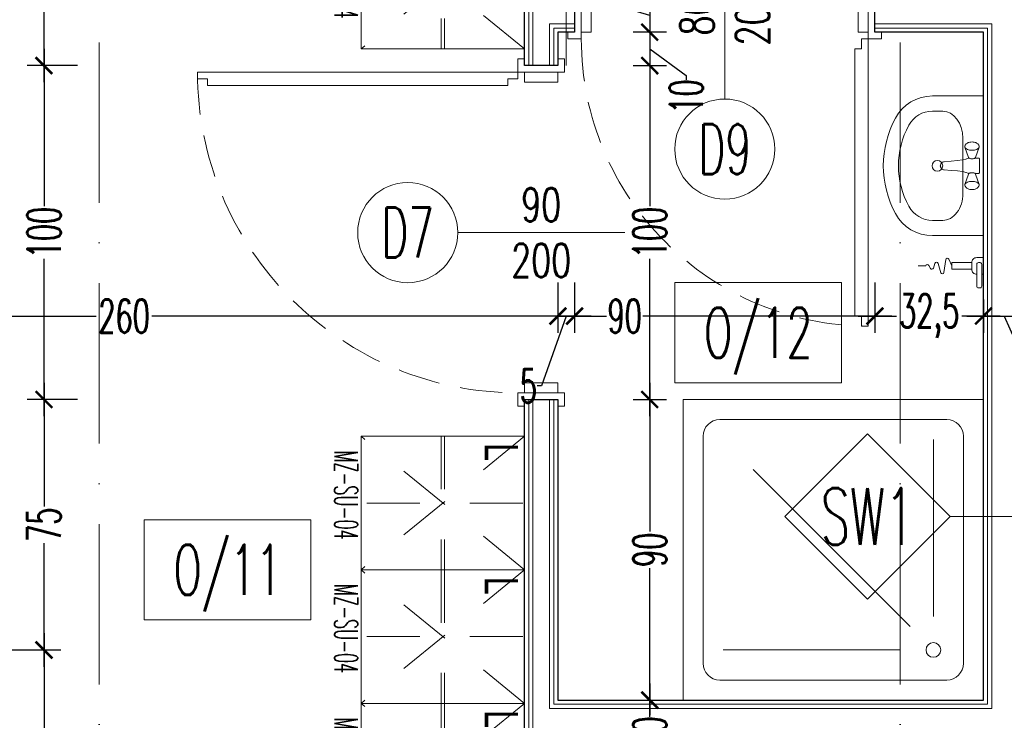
# Model space of a CAD drawing. Header units: millimetres. Extents: x -2074 to 12588, y -3630 to 101167.
# Tile 182 of 256: x 2666 to 2961, y 1764 to 1974. Entities that reach past the tile are written whole.
import ezdxf
from ezdxf.enums import TextEntityAlignment as Align

# ---------------------------------------------------------------- set-up
doc = ezdxf.new("R2010")
doc.units = ezdxf.units.MM
for name, pattern in [('ACAD_ISO10W100', [18, 12, -3, 0, -3]), ('DASHED', [19.05, 12.7, -6.35]), ('HIDDEN2', [6.175, 3.175, -3])]:
    doc.linetypes.add(name, pattern=pattern)
for name, color, linetype, lineweight in [('SelinAr_BUD_drzwi okna', 7, 'Continuous', 18), ('SelinAr_BUD_drzwi okna znaczniki', 7, 'Continuous', 18), ('SelinAr_BUD_opisy', 7, 'Continuous', 20), ('SelinAr_BUD_opisy pomieszczeń', 7, 'Continuous', 20), ('SelinAr_BUD_opisy ścian', 7, 'Continuous', 20), ('SelinAr_BUD_osie', 8, 'ACAD_ISO10W100', 18), ('SelinAr_BUD_wymiary', 7, 'Continuous', 18), ('SelinAr_BUD_ściany', 7, 'Continuous', 25), ('SelinAr_BUD_ściany struktura', 8, 'Continuous', 9), ('SelinAr_WYP_armatura', 8, 'Continuous', 18), ('SelinAr_WYP_meble', 8, 'Continuous', 18)]:
    doc.layers.add(name, color=color, linetype=linetype, lineweight=lineweight)
doc.styles.add('JACEK_07', font='SIMPLEX.SHX', dxfattribs={"width": 0.7})
doc.styles.add('style1', font='romans.shx', dxfattribs={"width": 0.6})
doc.dimstyles.new('ISO-25 Ania', dxfattribs={"dimtxt": 10, "dimasz": 5, "dimexe": 5, "dimexo": 0.625, "dimtad": 0, "dimrnd": 0.01, "dimtxsty": 'style1', "dimblk": 'ARCHTICK', "dimcen": 5, "dimdle": 5, "dimadec": 0, "dimazin": 0, "dimtfac": 1, "dimtmove": 0, "dimatfit": 3, "dimldrblk": 'ARCHTICK', "dimfxl": 0, "dimarcsym": 0})

# ---------------------------------------------------------------- blocks, each defined once
blk = doc.blocks.new('rewerwerwr')
at = {"layer": 'SelinAr_BUD_drzwi okna znaczniki', "ltscale": 0.2}
blk.add_circle((10217.87, 109397.8), 15, dxfattribs=at)
at = {"layer": 'SelinAr_BUD_drzwi okna znaczniki', "ltscale": 0.2, "style": 'style1', "width": 0.6}
blk.add_text('D7', height=15, dxfattribs=at).set_placement((10217.87, 109397.8), align=Align.MIDDLE_CENTER)
blk = doc.blocks.new('FSDFSDFSD')
at = {"layer": 'SelinAr_BUD_drzwi okna znaczniki', "ltscale": 0.2}
blk.add_circle((19125.62, 109557.36), 15, dxfattribs=at)
at = {"layer": 'SelinAr_BUD_drzwi okna znaczniki', "ltscale": 0.2, "style": 'style1', "width": 0.6}
blk.add_text('D9', height=15, dxfattribs=at).set_placement((19125.62, 109557.36), align=Align.MIDDLE_CENTER)
blk = doc.blocks.new('*U619')
at = {"ltscale": 4}
blk.add_line((0, 50), (0, -2060), dxfattribs=at)
blk = doc.blocks.new('*U620')
at = {"ltscale": 4}
blk.add_line((0, 50), (0, -2060), dxfattribs=at)
blk = doc.blocks.new('Umywalka 01 13_2')
at = {"layer": 'SelinAr_WYP_armatura'}
for p, q in [((-23, 0), (-23, -16.8)), ((23, 0), (-23, 0)), ((23, 0), (23, -16.8)), ((-7.79, -3.09), (-7.83, -3.42)), ((-7.72, -2.77), (-7.79, -3.09)), ((-7.62, -2.48), (-7.72, -2.77)), ((-7.49, -2.24), (-7.62, -2.48)), ((-7.35, -2.04), (-7.49, -2.24)), ((-7.19, -1.89), (-7.35, -2.04)), ((-6.74, -1.51), (-7.19, -1.89)), ((-6.54, -1.41), (-6.74, -1.51)), ((-6.33, -1.37), (-6.54, -1.41)), ((-6.12, -1.41), (-6.33, -1.37)), ((-5.92, -1.51), (-6.12, -1.41)), ((-5.92, -1.51), (-6.12, -1.41)), ((-2.76, -2.59), (-6.12, -1.41)), ((-5.73, -1.69), (-5.92, -1.51)), ((-5.73, -1.69), (-5.92, -1.51)), ((-5.56, -1.93), (-5.73, -1.69)), ((-5.56, -1.93), (-5.73, -1.69)), ((-5.41, -2.23), (-5.56, -1.93)), ((-5.41, -2.23), (-5.56, -1.93)), ((-5.29, -2.57), (-5.41, -2.23)), ((-5.29, -2.57), (-5.41, -2.23)), ((-5.2, -2.95), (-5.29, -2.57)), ((-5.2, -2.95), (-5.29, -2.57)), ((-5.15, -3.35), (-5.2, -2.95)), ((-5.15, -3.35), (-5.2, -2.95)), ((-2.66, -2.64), (-2.76, -2.59)), ((-2.66, -2.64), (-2.76, -2.59)), ((-2.57, -2.73), (-2.66, -2.64)), ((-2.57, -2.73), (-2.66, -2.64)), ((-2.48, -2.85), (-2.57, -2.73)), ((-2.48, -2.85), (-2.57, -2.73)), ((-2.5, -2.77), (-2.54, -2.77)), ((-2.48, -1.47), (-2.5, -1.52)), ((-2.48, -1.47), (-2.5, -1.52)), ((-2.5, -1.52), (-2.5, -1.57)), ((-2.5, -1.52), (-2.5, -1.57)), ((-2.5, -1.57), (-2.5, -2.77)), ((-2.46, -1.42), (-2.48, -1.47)), ((-2.46, -1.42), (-2.48, -1.47)), ((-2.41, -3), (-2.48, -2.85)), ((-2.41, -3), (-2.48, -2.85)), ((-2.43, -1.38), (-2.46, -1.42)), ((-2.43, -1.38), (-2.46, -1.42)), ((-2.39, -1.34), (-2.43, -1.38)), ((-2.39, -1.34), (-2.43, -1.38)), ((-2.35, -3.17), (-2.41, -3)), ((-2.35, -3.17), (-2.41, -3)), ((-2.35, -1.31), (-2.39, -1.34)), ((-2.35, -1.31), (-2.39, -1.34)), ((-2.3, -1.29), (-2.35, -1.31)), ((-2.3, -1.29), (-2.35, -1.31)), ((-2.3, -3.36), (-2.35, -3.17)), ((-2.3, -3.36), (-2.35, -3.17)), ((-2.25, -1.27), (-2.3, -1.29)), ((-2.25, -1.27), (-2.3, -1.29)), ((-2.2, -1.27), (-2.25, -1.27)), ((-2.2, -1.27), (-2.25, -1.27)), ((2.2, -1.27), (-2.2, -1.27)), ((2.25, -1.27), (2.2, -1.27)), ((2.25, -1.27), (2.2, -1.27)), ((2.3, -1.29), (2.25, -1.27)), ((2.3, -1.29), (2.25, -1.27)), ((2.35, -1.31), (2.3, -1.29)), ((2.35, -1.31), (2.3, -1.29)), ((2.35, -3.17), (2.3, -3.36)), ((2.35, -3.17), (2.3, -3.36)), ((2.39, -1.34), (2.35, -1.31)), ((2.39, -1.34), (2.35, -1.31)), ((2.41, -3), (2.35, -3.17)), ((2.41, -3), (2.35, -3.17)), ((2.43, -1.38), (2.39, -1.34)), ((2.43, -1.38), (2.39, -1.34)), ((2.48, -2.85), (2.41, -3)), ((2.48, -2.85), (2.41, -3)), ((2.46, -1.42), (2.43, -1.38)), ((2.46, -1.42), (2.43, -1.38)), ((2.48, -1.47), (2.46, -1.42)), ((2.48, -1.47), (2.46, -1.42)), ((2.5, -1.52), (2.48, -1.47)), ((2.5, -1.52), (2.48, -1.47)), ((2.57, -2.73), (2.48, -2.85)), ((2.57, -2.73), (2.48, -2.85)), ((2.5, -1.57), (2.5, -1.52)), ((2.5, -1.57), (2.5, -1.52)), ((2.5, -2.77), (2.5, -1.57)), ((2.5, -2.77), (2.54, -2.77)), ((2.66, -2.64), (2.57, -2.73)), ((2.66, -2.64), (2.57, -2.73)), ((2.76, -2.59), (2.66, -2.64)), ((2.76, -2.59), (2.66, -2.64)), ((2.76, -2.59), (6.12, -1.41)), ((2.76, -2.59), (6.12, -1.41)), ((5.2, -2.95), (5.15, -3.35)), ((5.29, -2.57), (5.2, -2.95)), ((5.41, -2.23), (5.29, -2.57)), ((5.56, -1.93), (5.41, -2.23)), ((5.73, -1.69), (5.56, -1.93)), ((5.92, -1.51), (5.73, -1.69)), ((6.12, -1.41), (5.92, -1.51)), ((6.33, -1.37), (6.12, -1.41)), ((6.54, -1.41), (6.33, -1.37)), ((6.74, -1.51), (6.54, -1.41)), ((6.74, -1.51), (7.19, -1.89)), ((7.35, -2.04), (7.19, -1.89)), ((7.49, -2.24), (7.35, -2.04)), ((7.62, -2.48), (7.49, -2.24)), ((7.72, -2.77), (7.62, -2.48)), ((7.79, -3.09), (7.72, -2.77)), ((7.83, -3.42), (7.79, -3.09)), ((-7.83, -3.42), (-7.85, -3.77)), ((-7.85, -3.77), (-7.83, -4.12)), ((-7.83, -4.12), (-7.79, -4.45)), ((-7.79, -4.45), (-7.72, -4.77)), ((-7.72, -4.77), (-7.62, -5.06)), ((-7.62, -5.06), (-7.49, -5.3)), ((-7.49, -5.3), (-7.35, -5.5)), ((-7.35, -5.5), (-7.19, -5.65)), ((-6.74, -6.03), (-7.19, -5.65)), ((-6.74, -6.03), (-6.54, -6.13)), ((-6.54, -6.13), (-6.33, -6.17)), ((-6.33, -6.17), (-6.12, -6.13)), ((-2.76, -4.95), (-6.12, -6.13)), ((-6.12, -6.13), (-5.92, -6.03)), ((-5.92, -6.03), (-5.73, -5.85)), ((-5.73, -5.85), (-5.56, -5.61)), ((-5.56, -5.61), (-5.41, -5.31)), ((-5.56, -5.61), (-5.41, -5.31)), ((-5.41, -5.31), (-5.29, -4.97)), ((-5.41, -5.31), (-5.29, -4.97)), ((-5.29, -4.97), (-5.2, -4.59)), ((-5.29, -4.97), (-5.2, -4.59)), ((-5.2, -4.59), (-5.15, -4.19)), ((-5.2, -4.59), (-5.15, -4.19)), ((-5.13, -3.77), (-5.15, -3.35)), ((-5.13, -3.77), (-5.15, -3.35)), ((-5.15, -4.19), (-5.13, -3.77)), ((-5.15, -4.19), (-5.13, -3.77)), ((-2.76, -4.95), (-2.66, -4.9)), ((-2.76, -4.95), (-2.66, -4.9)), ((-2.66, -4.9), (-2.57, -4.81)), ((-2.66, -4.9), (-2.57, -4.81)), ((-2.57, -4.81), (-2.48, -4.69)), ((-2.57, -4.81), (-2.48, -4.69)), ((-2.5, -4.77), (-2.54, -4.77)), ((-2.5, -4.77), (-2.5, -4.97)), ((-2.5, -4.77), (-2.5, -4.97)), ((-2.5, -4.97), (-2.5, -5.02)), ((-2.5, -4.97), (-2.5, -5.02)), ((-2.5, -5.02), (-2.48, -5.07)), ((-2.5, -5.02), (-2.48, -5.07)), ((-2.48, -4.69), (-2.41, -4.54)), ((-2.48, -4.69), (-2.41, -4.54)), ((-2.48, -5.07), (-2.19, -5.76)), ((-2.48, -5.07), (-2.19, -5.76)), ((-2.41, -4.54), (-2.35, -4.37)), ((-2.41, -4.54), (-2.35, -4.37)), ((-2.35, -4.37), (-2.3, -4.18)), ((-2.35, -4.37), (-2.3, -4.18)), ((-2.28, -3.56), (-2.3, -3.36)), ((-2.28, -3.56), (-2.3, -3.36)), ((-2.3, -4.18), (-2.28, -3.98)), ((-2.3, -4.18), (-2.28, -3.98)), ((-2.27, -3.77), (-2.28, -3.56)), ((-2.27, -3.77), (-2.28, -3.56)), ((-2.28, -3.98), (-2.27, -3.77)), ((-2.28, -3.98), (-2.27, -3.77)), ((-2.2, -5.73), (-1.93, -6.93)), ((2.2, -5.73), (1.93, -6.93)), ((2.48, -5.07), (2.19, -5.76)), ((2.28, -3.56), (2.27, -3.77)), ((2.28, -3.56), (2.27, -3.77)), ((2.27, -3.77), (2.28, -3.98)), ((2.27, -3.77), (2.28, -3.98)), ((2.3, -3.36), (2.28, -3.56)), ((2.3, -3.36), (2.28, -3.56)), ((2.28, -3.98), (2.3, -4.18)), ((2.28, -3.98), (2.3, -4.18)), ((2.3, -4.18), (2.35, -4.37)), ((2.3, -4.18), (2.35, -4.37)), ((2.35, -4.37), (2.41, -4.54)), ((2.35, -4.37), (2.41, -4.54)), ((2.41, -4.54), (2.48, -4.69)), ((2.41, -4.54), (2.48, -4.69)), ((2.48, -4.69), (2.57, -4.81)), ((2.48, -4.69), (2.57, -4.81)), ((2.48, -5.07), (2.5, -5.02)), ((2.5, -4.97), (2.5, -4.77)), ((2.5, -4.77), (2.54, -4.77)), ((2.5, -5.02), (2.5, -4.97)), ((2.5, -5.02), (2.5, -4.97)), ((2.57, -4.81), (2.66, -4.9)), ((2.66, -4.9), (2.76, -4.95)), ((2.76, -4.95), (6.12, -6.13)), ((5.15, -3.35), (5.13, -3.77)), ((5.13, -3.77), (5.15, -4.19)), ((5.15, -4.19), (5.2, -4.59)), ((5.2, -4.59), (5.29, -4.97)), ((5.29, -4.97), (5.41, -5.31)), ((5.41, -5.31), (5.56, -5.61)), ((5.56, -5.61), (5.73, -5.85)), ((5.73, -5.85), (5.92, -6.03)), ((5.92, -6.03), (6.12, -6.13)), ((6.12, -6.13), (6.33, -6.17)), ((6.33, -6.17), (6.54, -6.13)), ((6.54, -6.13), (6.74, -6.03)), ((6.74, -6.03), (7.19, -5.65)), ((7.19, -5.65), (7.35, -5.5)), ((7.35, -5.5), (7.49, -5.3)), ((7.49, -5.3), (7.62, -5.06)), ((7.62, -5.06), (7.72, -4.77)), ((7.72, -4.77), (7.79, -4.45)), ((7.79, -4.45), (7.83, -4.12)), ((7.85, -3.77), (7.83, -3.42)), ((7.83, -4.12), (7.85, -3.77)), ((-9.11, -6.77), (-9.11, -6.77)), ((9.11, -6.77), (-9.11, -6.77)), ((-1.93, -6.93), (-1.7, -8.56)), ((-1.7, -8.55), (-1.5, -10.66)), ((1.7, -8.55), (1.5, -10.66)), ((1.93, -6.93), (1.7, -8.56)), ((-1.5, -10.66), (-1.32, -12.98)), ((1.5, -10.66), (1.32, -12.98)), ((-18, -13.44), (-18, -16.8)), ((-1.3, -13.19), (-1.32, -12.98)), ((-1.3, -13.19), (-1.32, -12.98)), ((-1.3, -13.2), (-1.3, -13.19)), ((-1.3, -13.2), (-1.3, -13.19)), ((-1.24, -13.4), (-1.3, -13.2)), ((-1.24, -13.4), (-1.3, -13.2)), ((-1.14, -13.58), (-1.24, -13.4)), ((-1.14, -13.58), (-1.24, -13.4)), ((-1, -13.76), (-1.14, -13.58)), ((-0.84, -13.9), (-1, -13.76)), ((-0.84, -13.9), (-1, -13.76)), ((-0.65, -14.02), (-0.84, -13.9)), ((-0.65, -14.02), (-0.84, -13.9)), ((-0.44, -14.1), (-0.65, -14.02)), ((-0.44, -14.1), (-0.65, -14.02)), ((-0.5, -14.1), (-0.61, -14.03)), ((-0.34, -14.17), (-0.5, -14.1)), ((-0.23, -14.15), (-0.44, -14.1)), ((-0.23, -14.15), (-0.44, -14.1)), ((-0.17, -14.21), (-0.34, -14.17)), ((0, -14.17), (-0.23, -14.15)), ((0, -14.17), (-0.23, -14.15)), ((0, -14.22), (-0.17, -14.21)), ((0.23, -14.15), (0, -14.17)), ((0.23, -14.15), (0, -14.17)), ((0.17, -14.21), (0, -14.22)), ((0.34, -14.17), (0.17, -14.21)), ((0.44, -14.1), (0.23, -14.15)), ((0.44, -14.1), (0.23, -14.15)), ((0.5, -14.1), (0.34, -14.17)), ((0.65, -14.02), (0.44, -14.1)), ((0.65, -14.02), (0.44, -14.1)), ((0.61, -14.03), (0.5, -14.1)), ((0.84, -13.9), (0.65, -14.02)), ((0.84, -13.9), (0.65, -14.02)), ((1, -13.76), (0.84, -13.9)), ((1, -13.76), (0.84, -13.9)), ((1.14, -13.58), (1, -13.76)), ((1.24, -13.4), (1.14, -13.58)), ((1.3, -13.2), (1.24, -13.4)), ((1.3, -13.2), (1.24, -13.4)), ((1.32, -12.98), (1.3, -13.19)), ((1.32, -12.98), (1.3, -13.19)), ((1.3, -13.2), (1.3, -13.19)), ((1.3, -13.2), (1.3, -13.19)), ((18, -13.44), (18, -16.8))]:
    blk.add_line(p, q, dxfattribs=at)
blk.add_circle((0, -15.19), 1.75, dxfattribs=at)
for centre, radius, start, end in [((-9.11, -16.8), 13.89, 180, 241.5254), ((-9.11, -16.8), 8.89, 180, 241.5254), ((9.11, -16.8), 8.89, 298.4746, 0), ((9.11, -16.8), 13.89, 298.4746, 0), ((0, 0), 28, 241.5254, 298.4746), ((0, 0), 33, 241.5254, 298.4746)]:
    blk.add_arc(centre, radius, start, end, dxfattribs=at)
for centre, major_axis, start_param, end_param in [((-9.11, -13.44), (8.89, 0), 1.570796, 3.141593), ((9.11, -13.44), (-8.89, 0), 3.141593, 4.712389)]:
    blk.add_ellipse(centre, major_axis=major_axis, ratio=0.750558, start_param=start_param, end_param=end_param, dxfattribs=at)
blk = doc.blocks.new('ytyrtyrt')
at = {"layer": 'SelinAr_WYP_armatura', "flags": 128}
for points in [[(16872.75, 2243.22, -0.414214), (16871.25, 2241.72), (16869.25, 2241.72, -0.414214), (16867.75, 2243.22), (16867.75, 2245.22), (16872.75, 2245.22), (16872.75, 2244.72)], [(16870.25, 2235.72), (16868.24, 2234.89, 0.763382), (16868.36, 2233.93), (16872.2, 2233.39, -0.812896), (16872.26, 2232.41), (16869.51, 2231.65, 0.742851), (16869.49, 2230.69), (16870.9, 2230.23, -0.673417), (16870.96, 2229.31), (16870.1, 2228.88, 0.705472), (16870.2, 2227.95), (16870.25, 2227.94), (16870.25, 2225.67)]]:
    blk.add_lwpolyline(points, format="xyb", dxfattribs=at)
blk.add_lwpolyline([(16869.25, 2243.72), (16869.25, 2244.22, -0.414214), (16869.75, 2244.72), (16876.3, 2244.72, -0.414214), (16876.8, 2244.22), (16876.8, 2243.72, -0.414214), (16876.3, 2243.22), (16869.75, 2243.22, -0.414214)], format="xyb", close=True, dxfattribs=at)
blk.add_lwpolyline([(16869.25, 2241.72), (16871.25, 2241.72), (16871.25, 2235.72), (16869.25, 2235.72)], close=True, dxfattribs=at)
blk = doc.blocks.new('*U423')
at = {"color": 252, "linetype": 'HIDDEN2', "lineweight": 0, "ltscale": 5}
for p, q in [((128.49, 0), (88.49, -49)), ((88.49, 0), (128.49, -49)), ((128.49, 0), (168.49, -49)), ((168.49, 0), (128.49, -49)), ((168.49, 0), (208.49, -49)), ((208.49, 0), (168.49, -49)), ((108.49, -0.5), (108.49, -48.5)), ((148.49, -0.5), (148.49, -48.5)), ((188.49, -0.5), (188.49, -48.5)), ((88.49, -24), (128.49, -24)), ((88.49, -25), (128.49, -25)), ((128.49, -24), (168.49, -24)), ((128.49, -25), (168.49, -25)), ((168.49, -24), (208.49, -24)), ((168.49, -25), (208.49, -25))]:
    blk.add_line(p, q, dxfattribs=at)
at = {"linetype": 'Continuous', "lineweight": 0, "flags": 128}
for points in [[(128.49, -49), (128.49, 0), (88.49, 0), (88.49, -49)], [(168.49, -49), (168.49, 0), (128.49, 0), (128.49, -49)], [(208.49, -49), (208.49, 0), (168.49, 0), (168.49, -49)]]:
    blk.add_lwpolyline(points, close=True, dxfattribs=at)
at = {"width": 40, "attachment_point": 1, "style": 'JACEK_07'}
for s, insert, char_height in [('{\\fArial|b0|i0|c238|p34;L}', (90.49, -2), 10), ('{\\fArial|b0|i0|c238|p34;L}', (130.49, -2), 10), ('{\\fArial|b0|i0|c238|p34;L}', (170.49, -2), 10), ('{\\W0.88158; \\W0.5;MZ-SU-04}', (88.49, -50), 7), ('{\\W0.88158; \\W0.5;MZ-SU-04}', (128.49, -50), 7), ('{\\W0.88158; \\W0.5;MZ-SU-04}', (168.49, -50), 7)]:
    blk.add_mtext(s, dxfattribs=dict(at, insert=insert, char_height=char_height))
blk = doc.blocks.new('*U448')
for points in [[(-2, 5), (0, 5), (0, -5), (-2, -5), (-2, -7), (2, -7), (2, -5), (2, 7), (-2, 7), (-2, 5)], [(102, 5), (100, 5), (100, -5), (102, -5), (102, -7), (98, -7), (98, -5), (98, 7), (102, 7), (102, 5)], [(2, -5), (5, -5), (5, 5), (2, 5)], [(98, -5), (95, -5), (95, 5), (98, 5)]]:
    blk.add_lwpolyline(points)
blk.add_lwpolyline([(4, -7), (4, -10), (6, -10), (6, -100), (4, -100), (4, -103), (2, -103), (2, -7)], close=True)
at = {"linetype": 'DASHED'}
blk.add_arc((2, -7), 96, 270, 0, dxfattribs=at)
at = {"layer": 'SelinAr_BUD_drzwi okna znaczniki'}
blk.add_lwpolyline([(50, 25), (50, -25)], dxfattribs=at)
at = {"layer": 'SelinAr_BUD_drzwi okna znaczniki', "insert": (50, 0), "char_height": 10, "width": 10, "attachment_point": 5, "rotation": 90, "style": 'JACEK_07'}
blk.add_mtext('90\\P200', dxfattribs=at)
blk = doc.blocks.new('*U449')
for points in [[(-2, 5), (0, 5), (0, -5), (-2, -5), (-2, -7), (2, -7), (2, -5), (2, 7), (-2, 7), (-2, 5)], [(92, 5), (90, 5), (90, -5), (92, -5), (92, -7), (88, -7), (88, -5), (88, 7), (92, 7), (92, 5)], [(2, -5), (5, -5), (5, 5), (2, 5)], [(88, -5), (85, -5), (85, 5), (88, 5)]]:
    blk.add_lwpolyline(points)
blk.add_lwpolyline([(86, -7), (86, -10), (84, -10), (84, -90), (86, -90), (86, -93), (88, -93), (88, -7)], close=True)
at = {"linetype": 'DASHED'}
blk.add_arc((88, -7), 86, 180, 270, dxfattribs=at)
at = {"layer": 'SelinAr_BUD_drzwi okna znaczniki'}
blk.add_lwpolyline([(45, 25), (45, -25)], dxfattribs=at)
at = {"layer": 'SelinAr_BUD_drzwi okna znaczniki', "insert": (45, 0), "char_height": 10, "width": 10, "attachment_point": 5, "rotation": 90, "style": 'JACEK_07'}
blk.add_mtext('80\\P200', dxfattribs=at)
blk = doc.blocks.new('Natrysk_90x90')
at = {"linetype": 'Continuous', "lineweight": 13}
for p, q in [((0, 90), (-90, 90)), ((-90, 90), (-90, 0)), ((0, 0), (0, 90)), ((-11, 84), (-79, 84)), ((-84, 79), (-84, 11)), ((-15, 25), (-15, 78)), ((-6, 11), (-6, 79)), ((-22, 22), (-69, 69)), ((-25, 15), (-78, 15)), ((-79, 6), (-11, 6))]:
    blk.add_line(p, q, dxfattribs=at)
at = {"linetype": 'Continuous', "flags": 128}
blk.add_lwpolyline([(0, 0), (-90, 0)], dxfattribs=at)
at = {"linetype": 'Continuous', "lineweight": 13}
blk.add_circle((-15, 15), 2.2, dxfattribs=at)
for centre, start, end in [((-79, 79), 90, 180), ((-11, 79), 0, 90), ((-79, 11), 180, 270), ((-11, 11), 270, 0)]:
    blk.add_arc(centre, 5, start, end, dxfattribs=at)
blk = doc.blocks.new('*U424')
at = {"color": 252, "linetype": 'HIDDEN2', "lineweight": 0, "ltscale": 5}
for p, q in [((128.49, 0), (88.49, -49)), ((88.49, 0), (128.49, -49)), ((128.49, 0), (168.49, -49)), ((168.49, 0), (128.49, -49)), ((168.49, 0), (208.49, -49)), ((208.49, 0), (168.49, -49)), ((108.49, -0.5), (108.49, -48.5)), ((148.49, -0.5), (148.49, -48.5)), ((188.49, -0.5), (188.49, -48.5)), ((88.49, -24), (128.49, -24)), ((88.49, -25), (128.49, -25)), ((128.49, -24), (168.49, -24)), ((128.49, -25), (168.49, -25)), ((168.49, -24), (208.49, -24)), ((168.49, -25), (208.49, -25))]:
    blk.add_line(p, q, dxfattribs=at)
at = {"linetype": 'Continuous', "lineweight": 0, "flags": 128}
for points in [[(128.49, -49), (128.49, 0), (88.49, 0), (88.49, -49)], [(168.49, -49), (168.49, 0), (128.49, 0), (128.49, -49)], [(208.49, -49), (208.49, 0), (168.49, 0), (168.49, -49)]]:
    blk.add_lwpolyline(points, close=True, dxfattribs=at)
at = {"width": 40, "attachment_point": 1, "style": 'JACEK_07'}
for s, insert, char_height in [('{\\fArial|b0|i0|c238|p34;L}', (90.49, -2), 10), ('{\\fArial|b0|i0|c238|p34;L}', (130.49, -2), 10), ('{\\fArial|b0|i0|c238|p34;L}', (170.49, -2), 10), ('{\\W0.88158; \\W0.5;MZ-SU-04}', (88.49, -50), 7), ('{\\W0.88158; \\W0.5;MZ-SU-04}', (128.49, -50), 7), ('{\\W0.88158; \\W0.5;MZ-SU-04}', (168.49, -50), 7)]:
    blk.add_mtext(s, dxfattribs=dict(at, insert=insert, char_height=char_height))
blk = doc.blocks.new('_ArchTick')
at = {"color": 0, "linetype": 'ByBlock', "const_width": 0.15}
blk.add_lwpolyline([(-0.5, -0.5), (0.5, 0.5)], dxfattribs=at)
blk = doc.blocks.new('*D669')
at = {"layer": 'Defpoints', "color": 0}
for p in [(2817.16, 2289.74), (2817.16, 2085.24), (2567.16, 1845.24)]:
    blk.add_point(p, dxfattribs=at)
at = {"layer": 'SelinAr_BUD_wymiary', "color": 0, "lineweight": -2}
for p, q in [((2567.16, 2279.74), (2567.16, 2294.74)), ((2817.16, 2279.74), (2817.16, 2294.74)), ((2562.16, 2289.74), (2683.82, 2289.74)), ((2822.16, 2289.74), (2700.5, 2289.74))]:
    blk.add_line(p, q, dxfattribs=at)
at = {"layer": 'SelinAr_BUD_wymiary', "color": 0, "lineweight": -2, "xscale": 5, "yscale": 5, "zscale": 5, "rotation": 180}
blk.add_blockref('_ArchTick', (2567.16, 2289.74), dxfattribs=at)
at = {"layer": 'SelinAr_BUD_wymiary', "color": 0, "lineweight": -2, "xscale": 5, "yscale": 5, "zscale": 5}
blk.add_blockref('_ArchTick', (2817.16, 2289.74), dxfattribs=at)
at = {"layer": 'SelinAr_BUD_wymiary', "color": 0, "insert": (2692.16, 2289.74), "char_height": 10, "attachment_point": 5, "style": 'style1'}
blk.add_mtext('250', dxfattribs=at)
blk = doc.blocks.new('*D721')
at = {"layer": 'Defpoints', "color": 0}
for p in [(2832.16, 1980.24), (2922.16, 1970.24), (2832.16, 1885.24)]:
    blk.add_point(p, dxfattribs=at)
at = {"layer": 'SelinAr_BUD_wymiary', "color": 0, "lineweight": -2}
for p, q in [((2832.16, 1895.24), (2832.16, 1880.24)), ((2922.16, 1895.24), (2922.16, 1880.24)), ((2827.16, 1885.24), (2841.67, 1885.24)), ((2927.16, 1885.24), (2852.64, 1885.24))]:
    blk.add_line(p, q, dxfattribs=at)
at = {"layer": 'SelinAr_BUD_wymiary', "color": 0, "lineweight": -2, "xscale": 5, "yscale": 5, "zscale": 5, "rotation": 180}
blk.add_blockref('_ArchTick', (2832.16, 1885.24), dxfattribs=at)
at = {"layer": 'SelinAr_BUD_wymiary', "color": 0, "lineweight": -2, "xscale": 5, "yscale": 5, "zscale": 5}
blk.add_blockref('_ArchTick', (2922.16, 1885.24), dxfattribs=at)
at = {"layer": 'SelinAr_BUD_wymiary', "color": 0, "insert": (2847.16, 1885.24), "char_height": 10, "attachment_point": 5, "style": 'style1'}
blk.add_mtext('90', dxfattribs=at)
blk = doc.blocks.new('*D722')
at = {"layer": 'Defpoints', "color": 0}
for p in [(2832.16, 1970.24), (2827.16, 1960.24), (2827.16, 1885.24)]:
    blk.add_point(p, dxfattribs=at)
at = {"layer": 'SelinAr_BUD_wymiary', "color": 0, "lineweight": -2}
for p, q in [((2827.16, 1895.24), (2827.16, 1880.24)), ((2832.16, 1895.24), (2832.16, 1880.24)), ((2837.16, 1885.24), (2822.16, 1885.24)), ((2829.66, 1885.24), (2822.19, 1864.3)), ((2822.19, 1864.3), (2820.94, 1864.3))]:
    blk.add_line(p, q, dxfattribs=at)
at = {"layer": 'SelinAr_BUD_wymiary', "color": 0, "lineweight": -2, "xscale": 5, "yscale": 5, "zscale": 5, "rotation": 180}
blk.add_blockref('_ArchTick', (2827.16, 1885.24), dxfattribs=at)
at = {"layer": 'SelinAr_BUD_wymiary', "color": 0, "lineweight": -2, "xscale": 5, "yscale": 5, "zscale": 5}
blk.add_blockref('_ArchTick', (2832.16, 1885.24), dxfattribs=at)
at = {"layer": 'SelinAr_BUD_wymiary', "color": 0, "insert": (2818.31, 1864.3), "char_height": 10, "attachment_point": 5, "style": 'style1'}
blk.add_mtext('5', dxfattribs=at)
blk = doc.blocks.new('*D723')
at = {"layer": 'Defpoints', "color": 0}
for p in [(2567.16, 2085.24), (2827.16, 1960.24), (2567.16, 1885.24)]:
    blk.add_point(p, dxfattribs=at)
at = {"layer": 'SelinAr_BUD_wymiary', "color": 0, "lineweight": -2}
for p, q in [((2567.16, 1895.24), (2567.16, 1880.24)), ((2827.16, 1895.24), (2827.16, 1880.24)), ((2562.16, 1885.24), (2688.82, 1885.24)), ((2832.16, 1885.24), (2705.5, 1885.24))]:
    blk.add_line(p, q, dxfattribs=at)
at = {"layer": 'SelinAr_BUD_wymiary', "color": 0, "lineweight": -2, "xscale": 5, "yscale": 5, "zscale": 5, "rotation": 180}
blk.add_blockref('_ArchTick', (2567.16, 1885.24), dxfattribs=at)
at = {"layer": 'SelinAr_BUD_wymiary', "color": 0, "lineweight": -2, "xscale": 5, "yscale": 5, "zscale": 5}
blk.add_blockref('_ArchTick', (2827.16, 1885.24), dxfattribs=at)
at = {"layer": 'SelinAr_BUD_wymiary', "color": 0, "insert": (2697.16, 1885.24), "char_height": 10, "attachment_point": 5, "style": 'style1'}
blk.add_mtext('260', dxfattribs=at)
blk = doc.blocks.new('*D766')
at = {"layer": 'Defpoints', "color": 0}
for p in [(2817.16, 2085.24), (2817.16, 2050.24), (2567.16, 1845.24)]:
    blk.add_point(p, dxfattribs=at)
at = {"layer": 'SelinAr_BUD_wymiary', "color": 0, "lineweight": -2}
for p, q in [((2817.16, 2060.24), (2817.16, 2045.24)), ((2567.16, 2040.24), (2567.16, 2055.24)), ((2562.16, 2050.24), (2683.82, 2050.24)), ((2822.16, 2050.24), (2700.5, 2050.24))]:
    blk.add_line(p, q, dxfattribs=at)
at = {"layer": 'SelinAr_BUD_wymiary', "color": 0, "lineweight": -2, "xscale": 5, "yscale": 5, "zscale": 5, "rotation": 180}
blk.add_blockref('_ArchTick', (2567.16, 2050.24), dxfattribs=at)
at = {"layer": 'SelinAr_BUD_wymiary', "color": 0, "lineweight": -2, "xscale": 5, "yscale": 5, "zscale": 5}
blk.add_blockref('_ArchTick', (2817.16, 2050.24), dxfattribs=at)
at = {"layer": 'SelinAr_BUD_wymiary', "color": 0, "insert": (2692.16, 2050.24), "char_height": 10, "attachment_point": 5, "style": 'style1'}
blk.add_mtext('250', dxfattribs=at)
blk = doc.blocks.new('*D796')
at = {"layer": 'Defpoints', "color": 0}
for p in [(2817.16, 1860.24), (2567.16, 1785.24), (2673.16, 1785.24)]:
    blk.add_point(p, dxfattribs=at)
at = {"layer": 'SelinAr_BUD_wymiary', "color": 0, "lineweight": -2}
for p, q in [((2673.16, 1865.24), (2673.16, 1828.22)), ((2683.16, 1860.24), (2668.16, 1860.24)), ((2673.16, 1780.24), (2673.16, 1817.26)), ((2663.16, 1785.24), (2678.16, 1785.24))]:
    blk.add_line(p, q, dxfattribs=at)
at = {"layer": 'SelinAr_BUD_wymiary', "color": 0, "lineweight": -2, "xscale": 5, "yscale": 5, "zscale": 5}
for p, rotation in [((2673.16, 1860.24), 90), ((2673.16, 1785.24), 270)]:
    blk.add_blockref('_ArchTick', p, dxfattribs=dict(at, rotation=rotation))
at = {"layer": 'SelinAr_BUD_wymiary', "color": 0, "insert": (2673.16, 1822.74), "char_height": 10, "attachment_point": 5, "rotation": 90, "style": 'style1'}
blk.add_mtext('75', dxfattribs=at)
blk = doc.blocks.new('*D797')
at = {"layer": 'Defpoints', "color": 0}
for p in [(2567.16, 1785.24), (2567.16, 1685.24), (2673.16, 1685.24)]:
    blk.add_point(p, dxfattribs=at)
at = {"layer": 'SelinAr_BUD_wymiary', "color": 0, "lineweight": -2}
for p, q in [((2673.16, 1790.24), (2673.16, 1743.15)), ((2663.16, 1785.24), (2678.16, 1785.24)), ((2673.16, 1680.24), (2673.16, 1727.33)), ((2663.16, 1685.24), (2678.16, 1685.24))]:
    blk.add_line(p, q, dxfattribs=at)
at = {"layer": 'SelinAr_BUD_wymiary', "color": 0, "lineweight": -2, "xscale": 5, "yscale": 5, "zscale": 5}
for p, rotation in [((2673.16, 1785.24), 90), ((2673.16, 1685.24), 270)]:
    blk.add_blockref('_ArchTick', p, dxfattribs=dict(at, rotation=rotation))
at = {"layer": 'SelinAr_BUD_wymiary', "color": 0, "insert": (2673.16, 1735.24), "char_height": 10, "attachment_point": 5, "rotation": 90, "style": 'style1'}
blk.add_mtext('100', dxfattribs=at)
blk = doc.blocks.new('*D808')
at = {"layer": 'Defpoints', "color": 0}
for p in [(2673.16, 1960.24), (2817.16, 1960.24), (2817.16, 1860.24)]:
    blk.add_point(p, dxfattribs=at)
at = {"layer": 'SelinAr_BUD_wymiary', "color": 0, "lineweight": -2}
for p, q in [((2673.16, 1965.24), (2673.16, 1918.15)), ((2683.16, 1960.24), (2668.16, 1960.24)), ((2673.16, 1855.24), (2673.16, 1902.33)), ((2683.16, 1860.24), (2668.16, 1860.24))]:
    blk.add_line(p, q, dxfattribs=at)
at = {"layer": 'SelinAr_BUD_wymiary', "color": 0, "lineweight": -2, "xscale": 5, "yscale": 5, "zscale": 5}
for p, rotation in [((2673.16, 1960.24), 90), ((2673.16, 1860.24), 270)]:
    blk.add_blockref('_ArchTick', p, dxfattribs=dict(at, rotation=rotation))
at = {"layer": 'SelinAr_BUD_wymiary', "color": 0, "insert": (2673.16, 1910.24), "char_height": 10, "attachment_point": 5, "rotation": 90, "style": 'style1'}
blk.add_mtext('100', dxfattribs=at)
blk = doc.blocks.new('*D809')
at = {"layer": 'Defpoints', "color": 0}
for p in [(2673.16, 2085.24), (2817.16, 2085.24), (2817.16, 1960.24)]:
    blk.add_point(p, dxfattribs=at)
at = {"layer": 'SelinAr_BUD_wymiary', "color": 0, "lineweight": -2}
for p, q in [((2673.16, 2090.24), (2673.16, 2030.65)), ((2683.16, 2085.24), (2668.16, 2085.24)), ((2673.16, 1955.24), (2673.16, 2014.83)), ((2683.16, 1960.24), (2668.16, 1960.24))]:
    blk.add_line(p, q, dxfattribs=at)
at = {"layer": 'SelinAr_BUD_wymiary', "color": 0, "lineweight": -2, "xscale": 5, "yscale": 5, "zscale": 5}
for p, rotation in [((2673.16, 2085.24), 90), ((2673.16, 1960.24), 270)]:
    blk.add_blockref('_ArchTick', p, dxfattribs=dict(at, rotation=rotation))
at = {"layer": 'SelinAr_BUD_wymiary', "color": 0, "insert": (2673.16, 2022.74), "char_height": 10, "attachment_point": 5, "rotation": 90, "style": 'style1'}
blk.add_mtext('125', dxfattribs=at)
blk = doc.blocks.new('*D1016')
at = {"layer": 'Defpoints', "color": 0}
for p in [(2922.16, 1970.24), (2954.66, 1970.24), (2954.66, 1885.24)]:
    blk.add_point(p, dxfattribs=at)
at = {"layer": 'SelinAr_BUD_wymiary', "color": 0, "lineweight": -2}
for p, q in [((2922.16, 1890.24), (2922.16, 1880.24)), ((2954.66, 1890.24), (2954.66, 1880.24)), ((2917.16, 1885.24), (2928.64, 1885.24)), ((2959.66, 1885.24), (2948.17, 1885.24))]:
    blk.add_line(p, q, dxfattribs=at)
at = {"layer": 'SelinAr_BUD_wymiary', "color": 0, "lineweight": -2, "xscale": 5, "yscale": 5, "zscale": 5, "rotation": 180}
blk.add_blockref('_ArchTick', (2922.16, 1885.24), dxfattribs=at)
at = {"layer": 'SelinAr_BUD_wymiary', "color": 0, "lineweight": -2, "xscale": 5, "yscale": 5, "zscale": 5}
blk.add_blockref('_ArchTick', (2954.66, 1885.24), dxfattribs=at)
at = {"layer": 'SelinAr_BUD_wymiary', "color": 0, "insert": (2938.41, 1885.24), "char_height": 10, "attachment_point": 5, "style": 'style1'}
blk.add_mtext('32,5', dxfattribs=at)
blk = doc.blocks.new('*D1017')
at = {"layer": 'Defpoints', "color": 0}
for p in [(2954.66, 1970.24), (2967.16, 1885.24), (2967.16, 1770.24)]:
    blk.add_point(p, dxfattribs=at)
at = {"layer": 'SelinAr_BUD_wymiary', "color": 0, "lineweight": -2}
for p, q in [((2954.66, 1890.24), (2954.66, 1880.24)), ((2967.16, 1880.24), (2967.16, 1890.24)), ((2949.66, 1885.24), (2972.16, 1885.24)), ((2960.91, 1885.24), (2968.04, 1869.04)), ((2968.04, 1869.04), (2969.29, 1869.04))]:
    blk.add_line(p, q, dxfattribs=at)
at = {"layer": 'SelinAr_BUD_wymiary', "color": 0, "lineweight": -2, "xscale": 5, "yscale": 5, "zscale": 5, "rotation": 180}
blk.add_blockref('_ArchTick', (2954.66, 1885.24), dxfattribs=at)
at = {"layer": 'SelinAr_BUD_wymiary', "color": 0, "lineweight": -2, "xscale": 5, "yscale": 5, "zscale": 5}
blk.add_blockref('_ArchTick', (2967.16, 1885.24), dxfattribs=at)
at = {"layer": 'SelinAr_BUD_wymiary', "color": 0, "insert": (2978.63, 1869.04), "char_height": 10, "attachment_point": 5, "style": 'style1'}
blk.add_mtext('12,5', dxfattribs=at)
blk = doc.blocks.new('*D1022')
at = {"layer": 'Defpoints', "color": 0}
for p in [(2827.16, 1980.24), (2854.66, 1970.24), (2922.16, 1970.24)]:
    blk.add_point(p, dxfattribs=at)
at = {"layer": 'SelinAr_BUD_wymiary', "color": 0, "lineweight": -2}
for p, q in [((2833.72, 1981.52), (2833.72, 1982.77)), ((2854.66, 1985.24), (2854.66, 1965.24)), ((2854.66, 1975.24), (2833.72, 1981.52)), ((2849.66, 1980.24), (2859.66, 1980.24)), ((2859.66, 1970.24), (2849.66, 1970.24))]:
    blk.add_line(p, q, dxfattribs=at)
at = {"layer": 'SelinAr_BUD_wymiary', "color": 0, "lineweight": -2, "xscale": 5, "yscale": 5, "zscale": 5}
for p, rotation in [((2854.66, 1980.24), 90), ((2854.66, 1970.24), 270)]:
    blk.add_blockref('_ArchTick', p, dxfattribs=dict(at, rotation=rotation))
at = {"layer": 'SelinAr_BUD_wymiary', "color": 0, "insert": (2833.72, 1987.83), "char_height": 10, "attachment_point": 5, "rotation": 90, "style": 'style1'}
blk.add_mtext('10', dxfattribs=at)
blk = doc.blocks.new('*D1023')
at = {"layer": 'Defpoints', "color": 0}
for p in [(2922.16, 1970.24), (2827.16, 1960.24), (2854.66, 1960.24)]:
    blk.add_point(p, dxfattribs=at)
at = {"layer": 'SelinAr_BUD_wymiary', "color": 0, "lineweight": -2}
for p, q in [((2854.66, 1975.24), (2854.66, 1955.24)), ((2859.66, 1970.24), (2849.66, 1970.24)), ((2854.66, 1965.24), (2865.59, 1957.27)), ((2849.66, 1960.24), (2859.66, 1960.24)), ((2865.59, 1957.27), (2865.59, 1956.02))]:
    blk.add_line(p, q, dxfattribs=at)
at = {"layer": 'SelinAr_BUD_wymiary', "color": 0, "lineweight": -2, "xscale": 5, "yscale": 5, "zscale": 5}
for p, rotation in [((2854.66, 1970.24), 90), ((2854.66, 1960.24), 270)]:
    blk.add_blockref('_ArchTick', p, dxfattribs=dict(at, rotation=rotation))
at = {"layer": 'SelinAr_BUD_wymiary', "color": 0, "insert": (2865.59, 1950.97), "char_height": 10, "attachment_point": 5, "rotation": 90, "style": 'style1'}
blk.add_mtext('10', dxfattribs=at)
blk = doc.blocks.new('*D1024')
at = {"layer": 'Defpoints', "color": 0}
for p in [(2827.16, 1960.24), (2827.16, 1860.24), (2854.66, 1860.24)]:
    blk.add_point(p, dxfattribs=at)
at = {"layer": 'SelinAr_BUD_wymiary', "color": 0, "lineweight": -2}
for p, q in [((2854.66, 1965.24), (2854.66, 1918.15)), ((2849.66, 1960.24), (2859.66, 1960.24)), ((2854.66, 1855.24), (2854.66, 1902.33)), ((2849.66, 1860.24), (2859.66, 1860.24))]:
    blk.add_line(p, q, dxfattribs=at)
at = {"layer": 'SelinAr_BUD_wymiary', "color": 0, "lineweight": -2, "xscale": 5, "yscale": 5, "zscale": 5}
for p, rotation in [((2854.66, 1960.24), 90), ((2854.66, 1860.24), 270)]:
    blk.add_blockref('_ArchTick', p, dxfattribs=dict(at, rotation=rotation))
at = {"layer": 'SelinAr_BUD_wymiary', "color": 0, "insert": (2854.66, 1910.24), "char_height": 10, "attachment_point": 5, "rotation": 90, "style": 'style1'}
blk.add_mtext('100', dxfattribs=at)
blk = doc.blocks.new('*D1025')
at = {"layer": 'Defpoints', "color": 0}
for p in [(2827.16, 1860.24), (2827.16, 1770.24), (2854.66, 1770.24)]:
    blk.add_point(p, dxfattribs=at)
at = {"layer": 'SelinAr_BUD_wymiary', "color": 0, "lineweight": -2}
for p, q in [((2854.66, 1865.24), (2854.66, 1820.72)), ((2849.66, 1860.24), (2859.66, 1860.24)), ((2854.66, 1765.24), (2854.66, 1809.76)), ((2849.66, 1770.24), (2859.66, 1770.24))]:
    blk.add_line(p, q, dxfattribs=at)
at = {"layer": 'SelinAr_BUD_wymiary', "color": 0, "lineweight": -2, "xscale": 5, "yscale": 5, "zscale": 5}
for p, rotation in [((2854.66, 1860.24), 90), ((2854.66, 1770.24), 270)]:
    blk.add_blockref('_ArchTick', p, dxfattribs=dict(at, rotation=rotation))
at = {"layer": 'SelinAr_BUD_wymiary', "color": 0, "insert": (2854.66, 1815.24), "char_height": 10, "attachment_point": 5, "rotation": 90, "style": 'style1'}
blk.add_mtext('90', dxfattribs=at)
blk = doc.blocks.new('*D1026')
at = {"layer": 'Defpoints', "color": 0}
for p in [(2827.16, 1770.24), (2827.16, 1750.24), (2854.66, 1750.24)]:
    blk.add_point(p, dxfattribs=at)
at = {"layer": 'SelinAr_BUD_wymiary', "color": 0, "lineweight": -2}
for p, q in [((2854.66, 1775.24), (2854.66, 1765.72)), ((2849.66, 1770.24), (2859.66, 1770.24)), ((2854.66, 1745.24), (2854.66, 1754.76)), ((2849.66, 1750.24), (2859.66, 1750.24))]:
    blk.add_line(p, q, dxfattribs=at)
at = {"layer": 'SelinAr_BUD_wymiary', "color": 0, "lineweight": -2, "xscale": 5, "yscale": 5, "zscale": 5}
for p, rotation in [((2854.66, 1770.24), 90), ((2854.66, 1750.24), 270)]:
    blk.add_blockref('_ArchTick', p, dxfattribs=dict(at, rotation=rotation))
at = {"layer": 'SelinAr_BUD_wymiary', "color": 0, "insert": (2854.66, 1760.24), "char_height": 10, "attachment_point": 5, "rotation": 90, "style": 'style1'}
blk.add_mtext('20', dxfattribs=at)
blk = doc.blocks.new('EQWEQW')
at = {"layer": 'SelinAr_BUD_opisy ścian', "ltscale": 5}
blk.add_lwpolyline([(14219.25, 15.24), (14244, 39.99), (14219.25, 64.74), (14194.5, 39.99)], close=True, dxfattribs=at)
blk = doc.blocks.new('FSDFSD')
at = {"layer": 'SelinAr_BUD_opisy'}
blk.add_blockref('EQWEQW', (-4231.62, 110643.62), dxfattribs=at)
at = {"layer": 'SelinAr_BUD_opisy ścian', "ltscale": 0.2, "style": 'style1', "width": 0.6}
blk.add_text('SW1', height=17, dxfattribs=at).set_placement((9987.63, 110683.62), align=Align.MIDDLE_CENTER)

msp = doc.modelspace()

# ---------------------------------------------------------------- linework, layer by layer
at = {"layer": 'SelinAr_BUD_opisy pomieszczeń'}
for points in [[(2862.157, 1865.241), (2912.157, 1865.241), (2912.157, 1895.241), (2862.157, 1895.241)], [(2703.157, 1794.241), (2753.157, 1794.241), (2753.157, 1824.241), (2703.157, 1824.241)]]:
    msp.add_lwpolyline(points, close=True, dxfattribs=at)
at = {"layer": 'SelinAr_BUD_opisy ścian'}
for points in [[(2829.657, 1960.241), (2829.657, 2010.241), (2817.157, 2010.241), (2762.157, 2010.241)], [(2977.157, 1825.241), (2967.157, 1825.241), (2954.657, 1825.241), (2944.657, 1825.241)]]:
    msp.add_lwpolyline(points, dxfattribs=at)
at = {"layer": 'SelinAr_BUD_ściany'}
msp.add_lwpolyline([(2817.157, 1680.241), (2817.157, 1860.241), (2827.157, 1860.241), (2827.157, 1770.241), (2954.657, 1770.241), (2954.657, 1970.241), (2922.157, 1970.241), (2922.157, 1980.241), (2947.157, 1980.241), (2947.157, 2085.241), (2827.157, 2085.241), (2827.157, 1980.241), (2832.157, 1980.241), (2832.157, 1970.241), (2827.157, 1970.241), (2827.157, 1960.241), (2817.157, 1960.241), (2817.157, 2085.241), (2567.157, 2085.241)], dxfattribs=at)
at = {"layer": 'SelinAr_BUD_ściany struktura'}
for points in [[(2564.657, 1785.241), (2564.657, 2087.741), (2819.657, 2087.741), (2819.657, 1960.241)], [(2818.407, 1960.241), (2818.407, 2086.491), (2565.907, 2086.491), (2565.907, 1785.241)], [(2832.157, 1972.741), (2824.657, 1972.741), (2824.657, 1960.241)], [(2922.157, 1972.741), (2957.157, 1972.741), (2957.157, 1767.741), (2824.657, 1767.741), (2824.657, 1860.241)], [(2922.157, 1971.491), (2955.907, 1971.491), (2955.907, 1768.991), (2825.907, 1768.991), (2825.907, 1860.241)], [(2832.157, 1971.491), (2825.907, 1971.491), (2825.907, 1960.241)], [(2564.657, 1685.241), (2564.657, 1677.741), (2819.657, 1677.741), (2819.657, 1860.241)], [(2818.407, 1860.241), (2818.407, 1678.991), (2565.907, 1678.991), (2565.907, 1685.241)]]:
    msp.add_lwpolyline(points, dxfattribs=at)

# ---------------------------------------------------------------- block references
at = {"layer": 'SelinAr_BUD_drzwi okna', "linetype": 'Continuous', "lineweight": 18}
msp.add_blockref('*U449', (2832.157, 1975.241), dxfattribs=at)
at = {"layer": 'SelinAr_BUD_drzwi okna', "linetype": 'Continuous', "lineweight": 18, "rotation": 269.9999999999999}
msp.add_blockref('*U448', (2822.157, 1960.241), dxfattribs=at)
at = {"layer": 'SelinAr_BUD_drzwi okna znaczniki'}
for name, p in [('FSDFSDFSD', (-16248.464, -107622.122)), ('rewerwerwr', (-7435.716, -107487.562))]:
    msp.add_blockref(name, p, dxfattribs=at)
at = {"layer": 'SelinAr_BUD_opisy ścian'}
msp.add_blockref('FSDFSD', (-7067.719, -108858.375), dxfattribs=at)
at = {"layer": 'SelinAr_BUD_osie'}
for name, p in [('*U619', (2689.657, 2349.741)), ('*U620', (2929.657, 2349.741))]:
    msp.add_blockref(name, p, dxfattribs=at)
at = {"layer": 'SelinAr_WYP_armatura', "xscale": -0.9090909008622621, "yscale": 0.9090909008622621, "zscale": 90.9090900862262, "rotation": 270}
msp.add_blockref('Umywalka 01 13_2', (2954.657, 1930.241), dxfattribs=at)
at = {"layer": 'SelinAr_WYP_armatura', "color": 3, "rotation": 270}
msp.add_blockref('ytyrtyrt', (709.437, 18770.492), dxfattribs=at)
at = {"layer": 'SelinAr_WYP_armatura'}
msp.add_blockref('Natrysk_90x90', (2954.657, 1770.241), dxfattribs=at)
at = {"layer": 'SelinAr_WYP_meble', "rotation": 270}
for name, p in [('*U423', (2817.157, 2173.73)), ('*U424', (2817.157, 1937.73))]:
    msp.add_blockref(name, p, dxfattribs=at)

# ---------------------------------------------------------------- texts
at = {"layer": 'SelinAr_BUD_opisy pomieszczeń', "linetype": 'Continuous', "ltscale": 0.2, "style": 'style1', "width": 0.6}
for s, p in [('O/12', (2887.157, 1880.241)), ('O/11', (2728.157, 1809.241))]:
    msp.add_text(s, height=15, dxfattribs=at).set_placement(p, align=Align.MIDDLE_CENTER)

# ---------------------------------------------------------------- dimensions: what is measured, and where the dimension line sits
at = {"layer": 'SelinAr_BUD_wymiary'}
for base, p1, p2, override, picture, middle in [((2817.157, 2289.741), (2567.157, 1845.241), (2817.157, 2085.241), {"dimtmove": 1, "dimfxl": 10, "dimarcsym": 2}, '*D669', (2692.157, 2289.741)), ((2567.157, 1885.241), (2827.157, 1960.241), (2567.157, 2085.241), {"dimtmove": 1, "dimfxl": 10, "dimarcsym": 2}, '*D723', (2697.157, 1885.241)), ((2817.157, 2050.241), (2567.157, 1845.241), (2817.157, 2085.241), {"dimtmove": 1, "dimfxl": 10, "dimarcsym": 2}, '*D766', (2692.157, 2050.241)), ((2954.657, 1885.241), (2922.157, 1970.241), (2954.657, 1970.241), {"dimarcsym": 2}, '*D1016', (2938.407, 1885.241))]:
    dim = msp.add_linear_dim(base=base, p1=p1, p2=p2, dimstyle='ISO-25 Ania', override=override, dxfattribs=at)
    dim.commit()
    dim.dimension.update_dxf_attribs({"geometry": picture, "text_midpoint": middle})
for base, p1, p2, override, picture, middle in [((2673.157, 2085.241), (2817.157, 1960.241), (2817.157, 2085.241), {"dimtmove": 1, "dimfxl": 10, "dimarcsym": 2}, '*D809', (2673.157, 2022.741)), ((2854.657, 1970.241), (2827.157, 1980.241), (2922.157, 1970.241), {"dimtmove": 1, "dimarcsym": 2}, '*D1022', (2833.719, 1983.397)), ((2673.157, 1960.241), (2817.157, 1860.241), (2817.157, 1960.241), {"dimfxl": 10, "dimarcsym": 2}, '*D808', (2673.157, 1910.241)), ((2854.657, 1860.241), (2827.157, 1960.241), (2827.157, 1860.241), {"dimtmove": 1, "dimarcsym": 2}, '*D1024', (2854.657, 1910.241)), ((2673.157, 1785.241), (2817.157, 1860.241), (2567.157, 1785.241), {"dimfxl": 10, "dimarcsym": 2}, '*D796', (2673.157, 1822.741)), ((2854.657, 1770.241), (2827.157, 1860.241), (2827.157, 1770.241), {"dimtmove": 1, "dimarcsym": 2}, '*D1025', (2854.657, 1815.241)), ((2673.157, 1685.241), (2567.157, 1785.241), (2567.157, 1685.241), {"dimtmove": 1, "dimfxl": 10, "dimarcsym": 2}, '*D797', (2673.157, 1735.241)), ((2854.657, 1750.241), (2827.157, 1770.241), (2827.157, 1750.241), {"dimtmove": 1, "dimarcsym": 2}, '*D1026', (2854.657, 1760.241))]:
    dim = msp.add_linear_dim(base=base, p1=p1, p2=p2, angle=90, dimstyle='ISO-25 Ania', override=override, dxfattribs=at)
    dim.commit()
    dim.dimension.update_dxf_attribs({"geometry": picture, "text_midpoint": middle})
for base, p1, p2, override, picture, middle in [((2832.157, 1885.241), (2922.157, 1970.241), (2832.157, 1980.241), {"dimtmove": 1, "dimfxl": 10, "dimarcsym": 2}, '*D721', (2847.157, 1885.241)), ((2827.157, 1885.241), (2832.157, 1970.241), (2827.157, 1960.241), {"dimtmove": 1, "dimfxl": 10, "dimarcsym": 2}, '*D722', (2820.313, 1864.304)), ((2967.157, 1885.241), (2954.657, 1970.241), (2967.157, 1770.241), {"dimtmove": 1, "dimarcsym": 2}, '*D1017', (2969.92, 1869.036))]:
    dim = msp.add_linear_dim(base=base, p1=p1, p2=p2, dimstyle='ISO-25 Ania', override=override, dxfattribs=at)
    dim.commit()
    dim.dimension.update_dxf_attribs({"geometry": picture, "text_midpoint": middle, "dimtype": 160})
dim = msp.add_linear_dim(base=(2854.657, 1960.241), p1=(2922.157, 1970.241), p2=(2827.157, 1960.241), angle=90, dimstyle='ISO-25 Ania', override={"dimtmove": 1, "dimarcsym": 2}, dxfattribs=at)
dim.commit()
dim.dimension.update_dxf_attribs({"geometry": '*D1023', "text_midpoint": (2865.594, 1955.397), "dimtype": 160})

doc.saveas('drawing.dxf')
